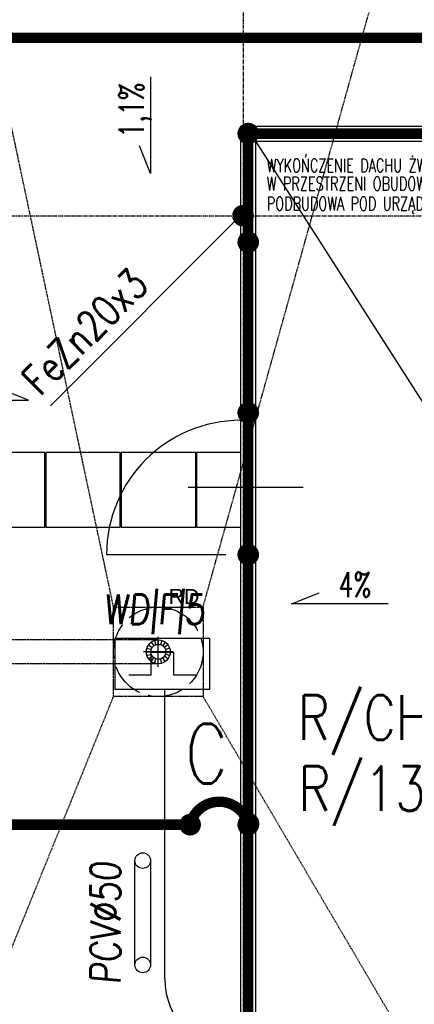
# Model space of a CAD drawing. Extents: x 3880 to 129921, y -116796 to -57711.
# Tile 57 of 110: x 52139 to 52403, y -93271 to -92612. Entities that reach past the tile are written whole.
import ezdxf
from ezdxf.enums import TextEntityAlignment as Align

# ---------------------------------------------------------------- set-up
doc = ezdxf.new("R2010")
doc.units = 0
doc.header["$LTSCALE"] = 2
for name, pattern in [('ACAD_ISO02W100', [15, 12, -3]), ('ACAD_ISO10W100', [18.5, 12, -3, 0.5, -3]), ('CENTER', [2, 1.25, -0.25, 0.25, -0.25]), ('DASHED', [0.75, 0.5, -0.25]), ('DASHED2', [0.375, 0.25, -0.125])]:
    doc.linetypes.add(name, pattern=pattern)
doc.layers.get('0').update_dxf_attribs({"color": 101, "linetype": 'CONTINUOUS'})
for name, color, linetype in [('Drz-widok', 5, 'CONTINUOUS'), ('E35', 6, 'CONTINUOUS'), ('E50', 3, 'CONTINUOUS'), ('Ins-wod', 152, 'CONTINUOUS'), ('Opis-spadki', 61, 'CONTINUOUS'), ('Os-osie glowne', 1, 'CENTER'), ('Pzt-chodniki-hatch', 252, 'CONTINUOUS'), ('Sc-metal', 141, 'CONTINUOUS'), ('Sch-opis', 51, 'CONTINUOUS'), ('W-widok-spadki', 61, 'CONTINUOUS')]:
    doc.layers.add(name, color=color, linetype=linetype)
doc.styles.add('ROMANS', font='romans', dxfattribs={"width": 0.85})
doc.styles.add('TYTUL2', font='ARIAL.TTF')

# ---------------------------------------------------------------- blocks, each defined once
blk = doc.blocks.new('A$C5F9C5678')
at = {"layer": 'E35'}
for p, q in [((-39.17, 9.89), (-39.17, 24.89)), ((-39.17, 24.89), (-24.17, 24.89)), ((-24.17, 24.89), (-24.17, 9.89)), ((-54.17, 9.89), (-39.17, 9.89)), ((-24.17, 9.89), (-9.17, 9.89))]:
    blk.add_line(p, q, dxfattribs=at)
blk.add_lwpolyline([(-63.34, 34.37), (0, 34.37), (0, 0), (-63.34, 0)], close=True, dxfattribs=at)
blk = doc.blocks.new('_kgjdskfgjkfh')
at = {"linetype": 'Continuous', "ltscale": 7}
for p, q in [((-2.47, 7.61), (-1.55, 4.76)), ((0, 8), (0, 5)), ((2.47, 7.61), (1.55, 4.76)), ((-8, 0), (-5, 0)), ((-7.61, 2.47), (-4.76, 1.55)), ((-6.47, 4.7), (-4.05, 2.94)), ((-4.7, 6.47), (-2.94, 4.05)), ((4.7, 6.47), (2.94, 4.05)), ((6.47, 4.7), (4.05, 2.94)), ((7.61, 2.47), (4.76, 1.55)), ((8, 0), (5, 0)), ((-7.61, -2.47), (-4.76, -1.55)), ((-6.47, -4.7), (-4.05, -2.94)), ((-4.7, -6.47), (-2.94, -4.05)), ((-2.47, -7.61), (-1.55, -4.76)), ((0, -8), (0, -5)), ((2.47, -7.61), (1.55, -4.76)), ((4.7, -6.47), (2.94, -4.05)), ((6.47, -4.7), (4.05, -2.94)), ((7.61, -2.47), (4.76, -1.55))]:
    blk.add_line(p, q, dxfattribs=at)
at = {"linetype": 'ACAD_ISO10W100'}
for p, q in [((0, 10), (0, -10)), ((10, 0), (-10, 0))]:
    blk.add_line(p, q, dxfattribs=at)
at = {"linetype": 'ACAD_ISO02W100'}
blk.add_circle((0, 0), 30, dxfattribs=at)
at = {"linetype": 'Continuous', "ltscale": 7}
for radius in [8, 5]:
    blk.add_circle((0, 0), radius, dxfattribs=at)
blk = doc.blocks.new('SPADKI')
at = {"ltscale": 25}
blk.add_lwpolyline([(0, 0), (0, -70), (-8, -50), (-8, -50)], dxfattribs=at)
at = {"ltscale": 25, "style": 'ROMANS', "width": 0.7}
blk.add_attdef('SP%', text='', height=18, rotation=90, dxfattribs=at).set_placement((-4.9, -24.05), align=Align.CENTER)

msp = doc.modelspace()

# ---------------------------------------------------------------- linework, layer by layer
at = {"layer": 'Drz-widok'}
for points in [[(52328.915, -92925.147), (52251.787, -92925.147)], [(52197.049, -92970.147), (52277.049, -92970.147)]]:
    msp.add_lwpolyline(points, dxfattribs=at)
msp.add_arc((52287.049, -92970.147), 90, 90, 180, dxfattribs=at)
at = {"layer": 'E35'}
msp.add_line((52159.379, -92870.368), (52288.547, -92741.2), dxfattribs=at)
msp.add_line((52159.379, -92870.368), (52288.547, -92741.2), dxfattribs=at)
at = {"layer": 'E35', "elevation": -1180.5}
for points in [[(52216.06, -93245.115), (52216.06, -93175.232)], [(52226.555, -93175.232), (52226.555, -93245.115)]]:
    msp.add_lwpolyline(points, dxfattribs=at)
at = {"layer": 'E35'}
for centre in [(52221.307, -93175.232, -1180.5), (52221.307, -93245.115, -1180.5)]:
    msp.add_circle(centre, 5.248, dxfattribs=at)
at = {"layer": 'E50'}
msp.add_line((52236.088, -93254.148), (52236.088, -93060.516), dxfattribs=at)
at = {"layer": 'E50', "const_width": 7}
for points in [[(51435.578, -92623.786), (53405.578, -92623.786)], [(52087.269, -93151.147), (52253.077, -93151.147)]]:
    msp.add_lwpolyline(points, dxfattribs=at)
for points in [[(52288.299, -92688.022, -1), (52295.799, -92688.022, -1)], [(52288.299, -92760.756, -1), (52295.799, -92760.756, -1)], [(52288.299, -92875.147, -1), (52295.799, -92875.147, -1)], [(52288.299, -92970.147, -1), (52295.799, -92970.147, -1)], [(52249.327, -93151.147, -1), (52256.827, -93151.147, -1)], [(52288.299, -93151.147, -1), (52295.799, -93151.147, -1)], [(52292.29, -93146.726, -1), (52292.29, -93154.226, -1)]]:
    msp.add_lwpolyline(points, format="xyb", close=True, dxfattribs=at)
at = {"layer": 'E50', "linetype": 'DASHED2', "ltscale": 100, "const_width": 7}
msp.add_lwpolyline([(52292.29, -93492.781), (52811.292, -93493.022), (52811.292, -92688.022), (52292.049, -92688.022), (52292.049, -93492.781)], dxfattribs=at)
at = {"layer": 'E50', "ltscale": 15, "const_width": 7}
msp.add_lwpolyline([(52288.638, -92746.771, 1), (52288.456, -92739.273, 1)], format="xyb", close=True, dxfattribs=at)
at = {"layer": 'E50', "const_width": 7}
msp.add_lwpolyline([(52253.077, -93151.147, -0.7763649), (52291.944, -93150.476, -2.2183293)], format="xyb", dxfattribs=at)
at = {"layer": 'E50'}
msp.add_arc((52286.088, -93254.148), 50, 180, 270, dxfattribs=at)
at = {"layer": 'Ins-wod', "linetype": 'DASHED', "ltscale": 0.5}
for points in [[(52231.761, -93027.272), (52003.797, -93027.272)], [(52231.761, -93043.272), (52003.797, -93043.272)]]:
    msp.add_lwpolyline(points, dxfattribs=at)
at = {"layer": 'Os-osie glowne'}
for points in [[(52288.547, -91070.848), (52288.547, -96575.018)], [(50525.547, -92743.022), (62792.547, -92743.022)]]:
    msp.add_lwpolyline(points, dxfattribs=at)
at = {"layer": 'Pzt-chodniki-hatch'}
for points in [[(52105.715, -92901.747), (52105.715, -92951.747), (52155.715, -92951.747), (52155.715, -92901.747)], [(52156.265, -92901.747), (52156.265, -92951.747), (52206.265, -92951.747), (52206.265, -92901.747)], [(52206.815, -92901.747), (52206.815, -92951.747), (52256.815, -92951.747), (52256.815, -92901.747)], [(52257.365, -92901.747), (52257.365, -92951.747), (52287.049, -92951.747), (52287.049, -92901.747)]]:
    msp.add_lwpolyline(points, close=True, dxfattribs=at)
at = {"layer": 'Sc-metal'}
for p, q in [((52287.049, -93498.022), (52287.049, -92683.022)), ((52287.049, -92683.022), (52816.292, -92683.022)), ((52297.049, -93488.022), (52297.049, -92693.022)), ((52297.049, -92693.022), (52806.292, -92693.022))]:
    msp.add_line(p, q, dxfattribs=at)
for points in [[(52297.049, -92683.022), (52287.049, -92683.022), (52287.049, -92693.022), (52297.049, -92693.022)], [(52297.049, -92755.756), (52287.049, -92755.756), (52287.049, -92765.756), (52297.049, -92765.756)], [(52297.049, -92870.147), (52287.049, -92870.147), (52287.049, -92880.147), (52297.049, -92880.147)], [(52297.049, -92965.147), (52287.049, -92965.147), (52287.049, -92975.147), (52297.049, -92975.147)], [(52297.049, -93146.147), (52287.049, -93146.147), (52287.049, -93156.147), (52297.049, -93156.147)]]:
    msp.add_lwpolyline(points, close=True, dxfattribs=at)
for points in [[(52297.049, -92683.022), (52287.049, -92693.022)], [(52297.049, -92693.022), (52287.049, -92683.022)], [(52806.292, -93488.022), (52297.049, -92693.022)], [(52297.049, -92755.756), (52287.049, -92765.756)], [(52297.049, -92765.756), (52287.049, -92755.756)], [(52297.049, -92870.147), (52287.049, -92880.147)], [(52297.049, -92880.147), (52287.049, -92870.147)], [(52297.049, -92965.147), (52287.049, -92975.147)], [(52297.049, -92975.147), (52287.049, -92965.147)], [(52297.049, -93146.147), (52287.049, -93156.147)], [(52297.049, -93156.147), (52287.049, -93146.147)]]:
    msp.add_lwpolyline(points, dxfattribs=at)
at = {"layer": 'W-widok-spadki', "linetype": 'DASHED', "ltscale": 0.5}
for points in [[(52201.761, -93005.272), (52032.408, -92208.494)], [(52261.761, -93005.272), (52390.274, -92545.022)], [(52032.408, -93483.022), (52201.761, -93065.272)], [(52261.761, -93065.272), (52507.547, -93483.022)]]:
    msp.add_lwpolyline(points, dxfattribs=at)
msp.add_lwpolyline([(52201.761, -93005.272), (52261.761, -93005.272), (52261.761, -93065.272), (52201.761, -93065.272)], close=True, dxfattribs=at)

# ---------------------------------------------------------------- block references
at = {"layer": 'E35'}
msp.add_blockref('A$C5F9C5678', (52266.157, -93060.516), dxfattribs=at)
at = {"layer": 'Ins-wod', "rotation": 270}
msp.add_blockref('_kgjdskfgjkfh', (52231.761, -93035.272), dxfattribs=at)
msp.add_blockref('_kgjdskfgjkfh', (52231.761, -93035.272), dxfattribs=at)
at = {"layer": 'Opis-spadki', "xscale": 0.9245656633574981, "yscale": 0.924565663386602, "zscale": 0.9245656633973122}
msp.add_blockref('SPADKI', (52226.548, -92649.988), dxfattribs=at).add_auto_attribs({'SP%': '1,1%'})
at = {"layer": 'Opis-spadki'}
ref = msp.add_blockref('SPADKI', (52079.982, -92866.622), dxfattribs=dict(at, xscale=-0.9245656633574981, yscale=0.924565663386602, zscale=0.9245656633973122, rotation=90))
ref.add_attrib('SP%', '5,7%', dxfattribs={"layer": '0', "ltscale": 25, "height": 16.6422, "style": 'ROMANS', "width": 0.7}).set_placement((52102.216, -92862.094), align=Align.CENTER)
at = {"layer": 'Opis-spadki', "xscale": 0.9245656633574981, "yscale": 0.924565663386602, "zscale": 0.9245656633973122, "rotation": 270}
msp.add_blockref('SPADKI', (52385.806, -93003.128), dxfattribs=at).add_auto_attribs({'SP%': '4%'})

# ---------------------------------------------------------------- texts
at = {"layer": 'E35', "style": 'ROMANS', "width": 0.8}
msp.add_text('FeZn20x3', height=20, rotation=45, dxfattribs=at).set_placement((52152.728, -92864.6))
msp.add_text('FeZn20x3', height=20, rotation=45, dxfattribs=at).set_placement((52152.728, -92864.6))
at = {"layer": 'E35', "style": 'ROMANS', "oblique": 5, "width": 0.8}
msp.add_text('WD|F|5', height=20, dxfattribs=at).set_placement((52195.03, -93016.823))
msp.add_text('PCV%%C50', height=20, rotation=90, dxfattribs=at).set_placement((52206.354, -93258.263, -1180.5))
at = {"layer": 'E50', "style": 'ROMANS', "width": 0.8}
for s, p in [('R/CH/13N', (52325.151, -93094.369)), ('R/13N/13W', (52325.688, -93141.929))]:
    msp.add_text(s, height=30, rotation=360, dxfattribs=at).set_placement(p)
at = {"layer": 'E50', "ltscale": 50, "style": 'ROMANS', "width": 0.8}
msp.add_text('C', height=40, dxfattribs=at).set_placement((52249.566, -93123.469))
at = {"layer": 'Ins-wod', "insert": (52238.726, -92993.097), "char_height": 10.2123, "width": 1336.21749, "attachment_point": 1, "style": 'TYTUL2'}
msp.add_mtext('RD', dxfattribs=at)
at = {"layer": 'Sch-opis', "style": 'ROMANS', "width": 0.7}
for s, p in [('WYKOŃCZENIE DACHU ŻWIROWEGO Z BETONOWYCH PŁYT CHODNIKOWYCH', (52304.481, -92713.844)), ('W PRZESTRZENI OBUDOWY CENTRAL', (52304.481, -92726.071)), ('PODBUDOWA POD URZĄDZENIA ZGODNIE Z WYTYCZNYMI PRODUCENTA', (52304.481, -92739.451))]:
    msp.add_text(s, height=9, dxfattribs=at).set_placement(p)

doc.saveas('drawing.dxf')
